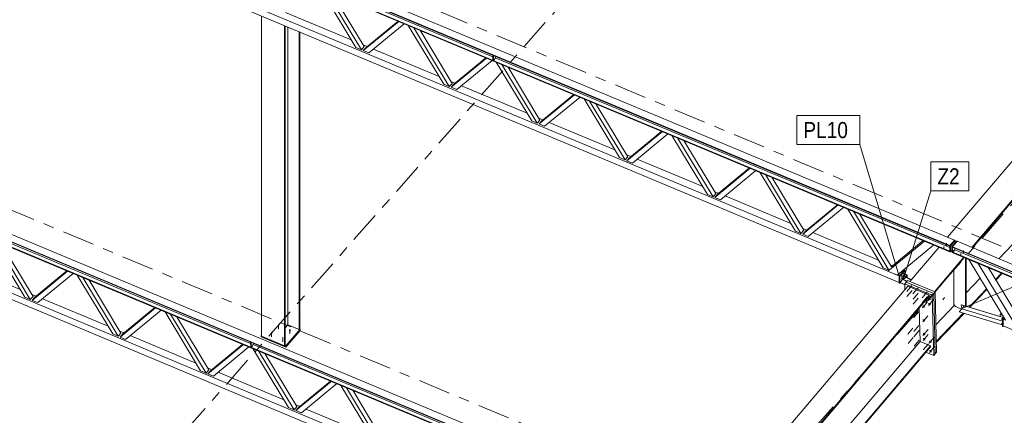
# Model space of a CAD drawing. Header units: millimetres. Extents: x -698 to 216, y -34 to 576.
# Tile 42 of 88: x -268 to -177, y 234 to 271. Entities that reach past the tile are written whole.
import ezdxf

# ---------------------------------------------------------------- set-up
doc = ezdxf.new("R2010")
doc.units = ezdxf.units.MM
for name, pattern in [('XKITLINE00', [0]), ('XKITLINE02', [4, 2, -2]), ('XKITLINE03', [6, 3, -1, 1, -1])]:
    doc.linetypes.add(name, pattern=pattern)
for name, color, linetype, lineweight in [('Element', 2, 'Continuous', 0), ('Spoina', 1, 'Continuous', 0), ('Znak elementu', 2, 'Continuous', 0), ('Śruba', 3, 'Continuous', 0)]:
    doc.layers.add(name, color=color, linetype=linetype, lineweight=lineweight)
doc.styles.add('ARIAL', font='ARIAL.TTF')

msp = doc.modelspace()

# ---------------------------------------------------------------- hatches: boundary and pattern name
at = {"layer": 'Śruba'}
for points in [[(-182.176, 249.864), (-182.187, 249.866), (-182.198, 249.87), (-182.207, 249.875), (-182.214, 249.881), (-182.22, 249.888), (-182.223, 249.895), (-182.224, 249.904), (-182.223, 249.912), (-182.22, 249.919), (-182.215, 249.927), (-182.208, 249.933), (-182.199, 249.938), (-182.189, 249.942), (-182.178, 249.945), (-182.167, 249.946), (-182.156, 249.946), (-182.145, 249.943), (-182.134, 249.94), (-182.125, 249.935), (-182.118, 249.929), (-182.113, 249.922), (-182.109, 249.914), (-182.108, 249.906), (-182.109, 249.898), (-182.112, 249.89), (-182.117, 249.883), (-182.124, 249.877), (-182.133, 249.871), (-182.143, 249.867), (-182.154, 249.865), (-182.165, 249.864)], [(-180.609, 249.209), (-180.62, 249.212), (-180.63, 249.215), (-180.639, 249.22), (-180.647, 249.226), (-180.652, 249.233), (-180.656, 249.241), (-180.657, 249.249), (-180.656, 249.257), (-180.653, 249.265), (-180.648, 249.272), (-180.641, 249.278), (-180.632, 249.284), (-180.622, 249.288), (-180.611, 249.29), (-180.6, 249.291), (-180.588, 249.291), (-180.577, 249.289), (-180.567, 249.285), (-180.558, 249.28), (-180.551, 249.274), (-180.545, 249.267), (-180.542, 249.26), (-180.54, 249.252), (-180.541, 249.243), (-180.544, 249.236), (-180.55, 249.228), (-180.557, 249.222), (-180.566, 249.217), (-180.576, 249.213), (-180.586, 249.21), (-180.598, 249.209)], [(-185.812, 246.998), (-185.805, 246.989), (-185.8, 246.98), (-185.796, 246.97), (-185.794, 246.962), (-185.794, 246.953), (-185.796, 246.946), (-185.8, 246.94), (-185.806, 246.935), (-185.813, 246.933), (-185.821, 246.931), (-185.83, 246.932), (-185.839, 246.935), (-185.849, 246.939), (-185.859, 246.944), (-185.868, 246.951), (-185.876, 246.959), (-185.883, 246.968), (-185.888, 246.977), (-185.892, 246.987), (-185.894, 246.996), (-185.893, 247.004), (-185.891, 247.011), (-185.888, 247.017), (-185.882, 247.022), (-185.875, 247.025), (-185.867, 247.026), (-185.858, 247.025), (-185.848, 247.023), (-185.839, 247.018), (-185.829, 247.013), (-185.82, 247.006)], [(-184.01, 244.404), (-184.001, 244.395), (-183.992, 244.385), (-183.985, 244.375), (-183.978, 244.365), (-183.972, 244.354), (-183.967, 244.344), (-183.963, 244.334), (-183.96, 244.324), (-183.958, 244.314), (-183.957, 244.304), (-183.958, 244.295), (-183.959, 244.287), (-183.961, 244.279), (-183.965, 244.272), (-183.97, 244.265), (-183.975, 244.26), (-183.982, 244.255), (-183.989, 244.251), (-183.997, 244.249), (-184.006, 244.247), (-184.015, 244.246), (-184.025, 244.246), (-184.036, 244.248), (-184.047, 244.25), (-184.058, 244.253), (-184.069, 244.257), (-184.08, 244.263), (-184.091, 244.268), (-184.102, 244.275), (-184.113, 244.283), (-184.123, 244.291), (-184.133, 244.3), (-184.142, 244.309), (-184.15, 244.319), (-184.158, 244.329), (-184.165, 244.339), (-184.171, 244.349), (-184.176, 244.359), (-184.18, 244.37), (-184.183, 244.38), (-184.184, 244.39), (-184.185, 244.399), (-184.185, 244.408), (-184.183, 244.417), (-184.181, 244.424), (-184.177, 244.432), (-184.173, 244.438), (-184.167, 244.444), (-184.161, 244.448), (-184.153, 244.452), (-184.145, 244.455), (-184.137, 244.456), (-184.127, 244.457), (-184.117, 244.457), (-184.107, 244.456), (-184.096, 244.453), (-184.085, 244.45), (-184.074, 244.446), (-184.062, 244.441), (-184.051, 244.435), (-184.04, 244.428), (-184.03, 244.421), (-184.02, 244.413)], [(-183.462, 245.108), (-183.452, 245.099), (-183.444, 245.089), (-183.436, 245.079), (-183.429, 245.069), (-183.423, 245.058), (-183.418, 245.048), (-183.415, 245.038), (-183.412, 245.028), (-183.41, 245.018), (-183.409, 245.008), (-183.409, 244.999), (-183.411, 244.991), (-183.413, 244.983), (-183.417, 244.976), (-183.421, 244.97), (-183.427, 244.964), (-183.433, 244.959), (-183.441, 244.956), (-183.449, 244.953), (-183.458, 244.951), (-183.467, 244.95), (-183.477, 244.951), (-183.488, 244.952), (-183.498, 244.954), (-183.509, 244.957), (-183.52, 244.961), (-183.532, 244.967), (-183.543, 244.973), (-183.554, 244.979), (-183.564, 244.987), (-183.575, 244.995), (-183.584, 245.004), (-183.593, 245.013), (-183.602, 245.023), (-183.609, 245.033), (-183.616, 245.043), (-183.622, 245.053), (-183.627, 245.064), (-183.631, 245.074), (-183.634, 245.084), (-183.636, 245.094), (-183.637, 245.103), (-183.637, 245.112), (-183.635, 245.121), (-183.633, 245.129), (-183.629, 245.136), (-183.625, 245.142), (-183.619, 245.148), (-183.613, 245.152), (-183.605, 245.156), (-183.597, 245.159), (-183.588, 245.161), (-183.579, 245.161), (-183.569, 245.161), (-183.558, 245.16), (-183.547, 245.158), (-183.536, 245.154), (-183.525, 245.15), (-183.514, 245.145), (-183.503, 245.139), (-183.492, 245.132), (-183.481, 245.125), (-183.471, 245.117)], [(-183.451, 244.637), (-183.442, 244.628), (-183.433, 244.618), (-183.425, 244.608), (-183.419, 244.598), (-183.413, 244.587), (-183.408, 244.577), (-183.404, 244.567), (-183.401, 244.557), (-183.399, 244.547), (-183.398, 244.537), (-183.398, 244.528), (-183.4, 244.52), (-183.402, 244.512), (-183.406, 244.505), (-183.41, 244.498), (-183.416, 244.493), (-183.422, 244.488), (-183.43, 244.484), (-183.438, 244.482), (-183.447, 244.48), (-183.456, 244.479), (-183.466, 244.479), (-183.477, 244.481), (-183.487, 244.483), (-183.499, 244.486), (-183.51, 244.49), (-183.521, 244.496), (-183.532, 244.501), (-183.543, 244.508), (-183.553, 244.516), (-183.564, 244.524), (-183.573, 244.533), (-183.583, 244.542), (-183.591, 244.552), (-183.599, 244.562), (-183.606, 244.572), (-183.611, 244.582), (-183.616, 244.592), (-183.62, 244.603), (-183.623, 244.613), (-183.625, 244.623), (-183.626, 244.632), (-183.626, 244.641), (-183.624, 244.65), (-183.622, 244.657), (-183.618, 244.665), (-183.614, 244.671), (-183.608, 244.677), (-183.602, 244.681), (-183.594, 244.685), (-183.586, 244.688), (-183.577, 244.689), (-183.568, 244.69), (-183.558, 244.69), (-183.547, 244.689), (-183.537, 244.686), (-183.526, 244.683), (-183.514, 244.679), (-183.503, 244.674), (-183.492, 244.668), (-183.481, 244.661), (-183.471, 244.654), (-183.46, 244.646)], [(-180.341, 244.295), (-180.334, 244.287), (-180.329, 244.277), (-180.325, 244.268), (-180.324, 244.259), (-180.324, 244.251), (-180.326, 244.244), (-180.33, 244.238), (-180.335, 244.233), (-180.342, 244.23), (-180.35, 244.229), (-180.359, 244.23), (-180.369, 244.232), (-180.379, 244.236), (-180.388, 244.242), (-180.397, 244.249), (-180.405, 244.257), (-180.412, 244.266), (-180.417, 244.275), (-180.421, 244.284), (-180.423, 244.293), (-180.423, 244.302), (-180.421, 244.309), (-180.417, 244.315), (-180.412, 244.319), (-180.405, 244.322), (-180.396, 244.323), (-180.387, 244.323), (-180.378, 244.32), (-180.368, 244.316), (-180.358, 244.31), (-180.349, 244.303)], [(-183.98, 243.12), (-183.971, 243.111), (-183.963, 243.101), (-183.955, 243.091), (-183.948, 243.081), (-183.942, 243.071), (-183.937, 243.06), (-183.933, 243.05), (-183.93, 243.04), (-183.929, 243.03), (-183.928, 243.021), (-183.928, 243.012), (-183.929, 243.003), (-183.932, 242.995), (-183.935, 242.988), (-183.94, 242.982), (-183.946, 242.976), (-183.952, 242.972), (-183.959, 242.968), (-183.968, 242.965), (-183.976, 242.963), (-183.986, 242.962), (-183.996, 242.963), (-184.006, 242.964), (-184.017, 242.966), (-184.028, 242.97), (-184.039, 242.974), (-184.051, 242.979), (-184.062, 242.985), (-184.073, 242.992), (-184.083, 242.999), (-184.093, 243.007), (-184.103, 243.016), (-184.112, 243.025), (-184.121, 243.035), (-184.128, 243.045), (-184.135, 243.055), (-184.141, 243.065), (-184.146, 243.076), (-184.15, 243.086), (-184.153, 243.096), (-184.155, 243.106), (-184.156, 243.115), (-184.155, 243.124), (-184.154, 243.133), (-184.151, 243.141), (-184.148, 243.148), (-184.143, 243.154), (-184.138, 243.16), (-184.131, 243.165), (-184.124, 243.168), (-184.116, 243.171), (-184.107, 243.173), (-184.098, 243.174), (-184.088, 243.173), (-184.077, 243.172), (-184.066, 243.17), (-184.055, 243.167), (-184.044, 243.162), (-184.033, 243.157), (-184.022, 243.151), (-184.011, 243.145), (-184, 243.137), (-183.99, 243.129)], [(-176.723, 243.201), (-176.716, 243.192), (-176.711, 243.183), (-176.707, 243.174), (-176.705, 243.165), (-176.705, 243.157), (-176.707, 243.15), (-176.711, 243.144), (-176.717, 243.139), (-176.724, 243.136), (-176.732, 243.135), (-176.741, 243.136), (-176.751, 243.138), (-176.76, 243.142), (-176.77, 243.148), (-176.779, 243.155), (-176.787, 243.163), (-176.794, 243.172), (-176.799, 243.181), (-176.803, 243.19), (-176.805, 243.199), (-176.805, 243.207), (-176.803, 243.215), (-176.799, 243.221), (-176.793, 243.225), (-176.786, 243.228), (-176.778, 243.229), (-176.769, 243.229), (-176.759, 243.226), (-176.75, 243.222), (-176.74, 243.216), (-176.731, 243.209)], [(-243.206, 242.024), (-243.214, 242.025), (-243.223, 242.026), (-243.232, 242.028), (-243.24, 242.031), (-243.248, 242.034), (-243.255, 242.038), (-243.261, 242.042), (-243.267, 242.046), (-243.273, 242.051), (-243.277, 242.057), (-243.281, 242.062), (-243.284, 242.068), (-243.287, 242.074), (-243.288, 242.08), (-243.288, 242.086), (-243.288, 242.093), (-243.287, 242.099), (-243.284, 242.105), (-243.281, 242.111), (-243.277, 242.116), (-243.273, 242.122), (-243.267, 242.127), (-243.261, 242.131), (-243.255, 242.135), (-243.248, 242.139), (-243.24, 242.142), (-243.232, 242.145), (-243.223, 242.147), (-243.214, 242.148), (-243.206, 242.149), (-243.197, 242.15), (-243.188, 242.149), (-243.179, 242.148), (-243.17, 242.147), (-243.162, 242.145), (-243.153, 242.142), (-243.146, 242.139), (-243.138, 242.135), (-243.132, 242.131), (-243.126, 242.127), (-243.12, 242.122), (-243.116, 242.116), (-243.112, 242.111), (-243.109, 242.105), (-243.107, 242.099), (-243.105, 242.093), (-243.105, 242.086), (-243.105, 242.08), (-243.107, 242.074), (-243.109, 242.068), (-243.112, 242.062), (-243.116, 242.057), (-243.12, 242.051), (-243.126, 242.046), (-243.132, 242.042), (-243.138, 242.038), (-243.146, 242.034), (-243.153, 242.031), (-243.162, 242.028), (-243.17, 242.026), (-243.179, 242.025), (-243.188, 242.024), (-243.197, 242.023)], [(-183.951, 241.836), (-183.942, 241.827), (-183.933, 241.817), (-183.926, 241.808), (-183.919, 241.797), (-183.913, 241.787), (-183.908, 241.777), (-183.904, 241.766), (-183.901, 241.756), (-183.899, 241.746), (-183.898, 241.737), (-183.899, 241.728), (-183.9, 241.719), (-183.902, 241.712), (-183.906, 241.704), (-183.911, 241.698), (-183.916, 241.693), (-183.923, 241.688), (-183.93, 241.684), (-183.938, 241.681), (-183.947, 241.68), (-183.956, 241.679), (-183.966, 241.679), (-183.977, 241.68), (-183.988, 241.683), (-183.999, 241.686), (-184.01, 241.69), (-184.021, 241.695), (-184.032, 241.701), (-184.043, 241.708), (-184.054, 241.715), (-184.064, 241.724), (-184.074, 241.732), (-184.083, 241.742), (-184.091, 241.751), (-184.099, 241.761), (-184.106, 241.771), (-184.112, 241.782), (-184.117, 241.792), (-184.121, 241.802), (-184.124, 241.812), (-184.125, 241.822), (-184.126, 241.832), (-184.126, 241.841), (-184.125, 241.849), (-184.122, 241.857), (-184.118, 241.864), (-184.114, 241.871), (-184.108, 241.876), (-184.102, 241.881), (-184.095, 241.885), (-184.086, 241.887), (-184.078, 241.889), (-184.068, 241.89), (-184.058, 241.89), (-184.048, 241.888), (-184.037, 241.886), (-184.026, 241.883), (-184.015, 241.879), (-184.003, 241.874), (-183.992, 241.868), (-183.981, 241.861), (-183.971, 241.853), (-183.961, 241.845)], [(-183.94, 241.365), (-183.931, 241.356), (-183.923, 241.346), (-183.915, 241.336), (-183.908, 241.326), (-183.902, 241.316), (-183.897, 241.306), (-183.893, 241.295), (-183.89, 241.285), (-183.888, 241.275), (-183.887, 241.266), (-183.888, 241.257), (-183.889, 241.248), (-183.892, 241.241), (-183.895, 241.233), (-183.9, 241.227), (-183.905, 241.221), (-183.912, 241.217), (-183.919, 241.213), (-183.927, 241.21), (-183.936, 241.209), (-183.946, 241.208), (-183.956, 241.208), (-183.966, 241.209), (-183.977, 241.212), (-183.988, 241.215), (-183.999, 241.219), (-184.01, 241.224), (-184.021, 241.23), (-184.032, 241.237), (-184.043, 241.244), (-184.053, 241.252), (-184.063, 241.261), (-184.072, 241.27), (-184.08, 241.28), (-184.088, 241.29), (-184.095, 241.3), (-184.101, 241.311), (-184.106, 241.321), (-184.11, 241.331), (-184.113, 241.341), (-184.115, 241.351), (-184.115, 241.361), (-184.115, 241.37), (-184.114, 241.378), (-184.111, 241.386), (-184.108, 241.393), (-184.103, 241.4), (-184.098, 241.405), (-184.091, 241.41), (-184.084, 241.413), (-184.076, 241.416), (-184.067, 241.418), (-184.057, 241.419), (-184.047, 241.419), (-184.037, 241.417), (-184.026, 241.415), (-184.015, 241.412), (-184.004, 241.408), (-183.993, 241.402), (-183.982, 241.397), (-183.971, 241.39), (-183.96, 241.382), (-183.95, 241.374)], [(-183.37, 241.127), (-183.361, 241.118), (-183.353, 241.108), (-183.345, 241.098), (-183.338, 241.088), (-183.332, 241.078), (-183.327, 241.067), (-183.323, 241.057), (-183.32, 241.047), (-183.318, 241.037), (-183.317, 241.028), (-183.318, 241.019), (-183.319, 241.01), (-183.322, 241.002), (-183.325, 240.995), (-183.33, 240.989), (-183.335, 240.983), (-183.342, 240.979), (-183.349, 240.975), (-183.357, 240.972), (-183.366, 240.97), (-183.376, 240.97), (-183.386, 240.97), (-183.396, 240.971), (-183.407, 240.973), (-183.418, 240.977), (-183.429, 240.981), (-183.44, 240.986), (-183.451, 240.992), (-183.462, 240.999), (-183.473, 241.006), (-183.483, 241.014), (-183.493, 241.023), (-183.502, 241.032), (-183.51, 241.042), (-183.518, 241.052), (-183.525, 241.062), (-183.531, 241.073), (-183.536, 241.083), (-183.54, 241.093), (-183.543, 241.103), (-183.545, 241.113), (-183.545, 241.123), (-183.545, 241.132), (-183.544, 241.14), (-183.541, 241.148), (-183.538, 241.155), (-183.533, 241.161), (-183.528, 241.167), (-183.521, 241.172), (-183.514, 241.175), (-183.506, 241.178), (-183.497, 241.18), (-183.487, 241.181), (-183.477, 241.18), (-183.467, 241.179), (-183.456, 241.177), (-183.445, 241.174), (-183.434, 241.17), (-183.423, 241.164), (-183.412, 241.158), (-183.401, 241.152), (-183.39, 241.144), (-183.38, 241.136)], [(-183.35, 240.244), (-183.341, 240.235), (-183.332, 240.225), (-183.325, 240.215), (-183.318, 240.205), (-183.312, 240.195), (-183.307, 240.184), (-183.303, 240.174), (-183.3, 240.164), (-183.298, 240.154), (-183.297, 240.145), (-183.298, 240.135), (-183.299, 240.127), (-183.301, 240.119), (-183.305, 240.112), (-183.31, 240.106), (-183.315, 240.1), (-183.322, 240.095), (-183.329, 240.092), (-183.337, 240.089), (-183.346, 240.087), (-183.355, 240.086), (-183.365, 240.087), (-183.376, 240.088), (-183.387, 240.09), (-183.398, 240.093), (-183.409, 240.098), (-183.42, 240.103), (-183.431, 240.109), (-183.442, 240.115), (-183.453, 240.123), (-183.463, 240.131), (-183.473, 240.14), (-183.482, 240.149), (-183.49, 240.159), (-183.498, 240.169), (-183.505, 240.179), (-183.511, 240.189), (-183.516, 240.2), (-183.52, 240.21), (-183.523, 240.22), (-183.524, 240.23), (-183.525, 240.239), (-183.525, 240.248), (-183.523, 240.257), (-183.521, 240.265), (-183.517, 240.272), (-183.513, 240.278), (-183.507, 240.284), (-183.501, 240.288), (-183.493, 240.292), (-183.485, 240.295), (-183.477, 240.297), (-183.467, 240.297), (-183.457, 240.297), (-183.447, 240.296), (-183.436, 240.294), (-183.425, 240.29), (-183.414, 240.286), (-183.402, 240.281), (-183.391, 240.275), (-183.38, 240.268), (-183.37, 240.261), (-183.36, 240.253)]]:
    msp.add_hatch(color=256, dxfattribs=at).paths.add_polyline_path(points, flags=17)

# ---------------------------------------------------------------- linework, layer by layer
at = {"layer": 'Element', "linetype": 'XKITLINE00', "lineweight": 0}
for p, q in [((-266.42, 286.149), (-181.186, 250.546)), ((-181.618, 250.037), (-266.852, 285.64)), ((-181.617, 249.99), (-266.851, 285.593)), ((-181.606, 249.519), (-266.84, 285.122)), ((-181.605, 249.472), (-266.839, 285.075)), ((-266.635, 285.364), (-224.257, 267.662)), ((-261.101, 278.441), (-187.398, 247.655)), ((-262.131, 278.267), (-186.335, 246.606)), ((-181.833, 250.817), (-160.179, 276.331)), ((-179.554, 249.865), (-157.635, 275.69)), ((-179.493, 249.839), (-157.575, 275.665)), ((-237.043, 268.526), (-240.352, 274.011)), ((-236.525, 268.31), (-239.834, 273.795)), ((-239.25, 273.551), (-236.266, 268.604)), ((-245.837, 241.579), (-245.837, 271.461)), ((-243.604, 271.803), (-237.476, 269.244)), ((-243.7, 240.686), (-243.7, 270.568)), ((-243.629, 240.767), (-243.629, 270.538)), ((-243.379, 242.656), (-243.379, 270.434)), ((-236.353, 268.238), (-233.044, 270.958)), ((-236.094, 268.532), (-233.109, 270.986)), ((-232.526, 270.742), (-235.835, 268.021)), ((-228.841, 265.1), (-232.15, 270.585)), ((-228.323, 264.883), (-231.632, 270.369)), ((-242.345, 242.224), (-242.345, 270.002)), ((-242.273, 242.305), (-242.273, 269.972)), ((-231.048, 270.125), (-228.063, 265.178)), ((-236.525, 268.31), (-237.043, 268.526)), ((-236.266, 268.604), (-236.525, 268.31)), ((-236.374, 268.783), (-235.985, 268.621)), ((-236.353, 268.238), (-236.094, 268.532)), ((-235.402, 268.377), (-229.274, 265.817)), ((-235.835, 268.021), (-236.353, 268.238)), ((-228.151, 264.812), (-224.841, 267.532)), ((-227.891, 265.106), (-224.907, 267.559)), ((-224.249, 267.338), (-224.26, 267.802)), ((-224.203, 267.779), (-224.192, 267.314)), ((-224.192, 267.314), (-224.076, 267.452)), ((-224.076, 267.452), (-223.992, 267.671)), ((-224.031, 267.568), (-181.613, 249.85)), ((-223.992, 267.671), (-223.993, 267.691)), ((-177.044, 248.816), (-158.556, 268.193)), ((-224.323, 267.316), (-227.633, 264.595)), ((-224.249, 267.338), (-224.192, 267.314)), ((-220.638, 261.674), (-223.948, 267.159)), ((-220.12, 261.457), (-223.43, 266.942)), ((-222.845, 266.698), (-219.861, 261.752)), ((-228.323, 264.883), (-228.841, 265.1)), ((-228.063, 265.178), (-228.323, 264.883)), ((-228.172, 265.357), (-227.783, 265.195)), ((-228.151, 264.812), (-227.891, 265.106)), ((-227.633, 264.595), (-228.151, 264.812)), ((-227.2, 264.951), (-221.071, 262.391)), ((-219.948, 261.385), (-216.639, 264.106)), ((-219.689, 261.68), (-216.704, 264.133)), ((-216.121, 263.89), (-219.43, 261.169)), ((-212.436, 258.248), (-215.745, 263.733)), ((-211.918, 258.031), (-215.227, 263.516)), ((-214.643, 263.272), (-211.659, 258.325)), ((-219.969, 261.931), (-219.581, 261.769)), ((-220.12, 261.457), (-220.638, 261.674)), ((-219.861, 261.752), (-220.12, 261.457)), ((-219.948, 261.385), (-219.689, 261.68)), ((-219.43, 261.169), (-219.948, 261.385)), ((-218.997, 261.525), (-212.869, 258.965)), ((-211.746, 257.959), (-208.437, 260.68)), ((-211.487, 258.254), (-208.502, 260.707)), ((-207.919, 260.464), (-211.228, 257.743)), ((-204.234, 254.821), (-207.543, 260.306)), ((-203.716, 254.605), (-207.025, 260.09)), ((-289.117, 259.417), (-203.882, 223.814)), ((-206.441, 259.846), (-203.456, 254.899)), ((-204.314, 223.305), (-289.549, 258.908)), ((-204.313, 223.258), (-289.548, 258.861)), ((-204.302, 222.787), (-289.537, 258.39)), ((-204.301, 222.74), (-289.536, 258.343)), ((-289.331, 258.632), (-246.868, 240.895)), ((-211.918, 258.031), (-212.436, 258.248)), ((-211.659, 258.325), (-211.918, 258.031)), ((-211.767, 258.505), (-211.378, 258.343)), ((-211.746, 257.959), (-211.487, 258.254)), ((-211.228, 257.743), (-211.746, 257.959)), ((-210.795, 258.099), (-204.667, 255.539)), ((-203.284, 254.827), (-200.3, 257.281)), ((-203.544, 254.533), (-200.235, 257.254)), ((-199.717, 257.037), (-203.026, 254.317)), ((-196.031, 251.395), (-199.341, 256.88)), ((-195.513, 251.179), (-198.823, 256.664)), ((-198.239, 256.42), (-195.254, 251.473)), ((-203.716, 254.605), (-204.234, 254.821)), ((-203.456, 254.899), (-203.716, 254.605)), ((-203.565, 255.079), (-203.176, 254.916)), ((-203.544, 254.533), (-203.284, 254.827)), ((-203.026, 254.317), (-203.544, 254.533)), ((-202.593, 254.673), (-196.464, 252.113)), ((-195.341, 251.107), (-192.032, 253.828)), ((-195.082, 251.401), (-192.098, 253.855)), ((-191.514, 253.611), (-194.823, 250.891)), ((-187.829, 247.969), (-191.138, 253.454)), ((-187.311, 247.753), (-190.62, 253.238)), ((-187.052, 248.047), (-190.036, 252.994)), ((-284.828, 251.535), (-209.031, 219.874)), ((-283.798, 251.709), (-210.094, 220.923)), ((-195.513, 251.179), (-196.031, 251.395)), ((-195.254, 251.473), (-195.513, 251.179)), ((-195.362, 251.653), (-194.974, 251.49)), ((-195.341, 251.107), (-195.082, 251.401)), ((-194.823, 250.891), (-195.341, 251.107)), ((-194.39, 251.247), (-188.262, 248.687)), ((-267.942, 245.22), (-271.251, 250.705)), ((-267.424, 245.004), (-270.733, 250.489)), ((-270.149, 250.245), (-267.164, 245.298)), ((-183.981, 250.464), (-187.398, 247.655)), ((-186.966, 248.145), (-184.09, 250.51)), ((-183.118, 250.104), (-186.535, 247.294)), ((-183.981, 250.465), (-183.981, 250.464)), ((-183.981, 250.464), (-183.118, 250.104)), ((-183.118, 250.104), (-183.118, 250.104)), ((-181.186, 250.546), (-181.618, 250.037)), ((-181.618, 250.037), (-181.617, 249.99)), ((-181.617, 250.019), (-181.185, 250.529)), ((-181.605, 249.49), (-181.617, 250.019)), ((-181.56, 249.996), (-181.617, 250.019)), ((-181.128, 250.505), (-181.56, 249.996)), ((-181.548, 249.466), (-181.56, 249.996)), ((-181.418, 249.936), (-180.986, 250.445)), ((-181.406, 249.406), (-181.418, 249.936)), ((-181.418, 249.936), (-181.361, 249.912)), ((-181.361, 249.93), (-180.929, 250.439)), ((-96.126, 214.327), (-181.361, 249.93)), ((-181.361, 249.93), (-181.36, 249.883)), ((-181.185, 250.529), (-181.186, 250.546)), ((-181.185, 250.529), (-181.128, 250.505)), ((-181.123, 250.283), (-181.128, 250.505)), ((-180.986, 250.445), (-180.94, 250.426)), ((-180.929, 250.439), (-95.694, 214.836)), ((-185.334, 246.693), (-182.616, 249.895)), ((-181.605, 249.472), (-181.606, 249.519)), ((-181.548, 249.466), (-181.605, 249.49)), ((-181.594, 249.485), (-181.605, 249.472)), ((-181.411, 249.628), (-181.548, 249.466)), ((-181.406, 249.406), (-181.349, 249.382)), ((-181.349, 249.382), (-181.361, 249.912)), ((-96.125, 214.28), (-181.36, 249.883)), ((-181.144, 249.654), (-181.349, 249.412)), ((-96.114, 213.809), (-181.349, 249.412)), ((-181.349, 249.412), (-181.348, 249.365)), ((-96.113, 213.762), (-181.348, 249.365)), ((-181.147, 249.794), (-181.144, 249.654)), ((-181.144, 249.654), (-138.766, 231.952)), ((-274.503, 248.498), (-268.375, 245.938)), ((-187.16, 248.226), (-186.966, 248.145)), ((-187.052, 248.048), (-186.966, 248.145)), ((-183.054, 245.74), (-180.336, 248.942)), ((-182.993, 245.715), (-180.276, 248.917)), ((-180.144, 244.409), (-180.144, 248.862)), ((-180.092, 244.393), (-180.092, 248.84)), ((-179.835, 248.733), (-179.836, 248.731)), ((-179.836, 248.731), (-178.973, 248.371)), ((-179.836, 248.731), (-176.418, 243.068)), ((-178.973, 248.371), (-178.972, 248.372)), ((-178.973, 248.371), (-175.555, 242.708)), ((-267.252, 244.932), (-263.942, 247.653)), ((-266.992, 245.226), (-264.008, 247.68)), ((-263.424, 247.436), (-266.734, 244.716)), ((-259.739, 241.794), (-263.048, 247.279)), ((-187.312, 247.753), (-187.829, 247.969)), ((-187.398, 247.655), (-187.312, 247.753)), ((-186.535, 247.294), (-187.398, 247.655)), ((-187.332, 247.627), (-186.333, 247.21)), ((-185.859, 247.747), (-186.335, 247.207)), ((-186.335, 246.542), (-186.335, 247.207)), ((-186.335, 247.207), (-186.292, 247.19)), ((-185.816, 247.729), (-186.292, 247.19)), ((-186.292, 247.19), (-186.292, 246.525)), ((-186.028, 247.489), (-186.08, 247.43)), ((-186.08, 246.824), (-186.08, 247.43)), ((-186.08, 247.43), (-185.653, 247.251)), ((-185.601, 247.31), (-186.028, 247.489)), ((-185.956, 247.221), (-186.011, 246.903)), ((-185.994, 247.739), (-185.9, 247.7)), ((-185.943, 247.236), (-185.956, 247.221)), ((-185.956, 247.221), (-185.219, 246.828)), ((-185.943, 247.236), (-185.206, 246.843)), ((-185.816, 247.729), (-185.859, 247.747)), ((-185.816, 247.4), (-185.816, 247.729)), ((-185.601, 247.31), (-185.653, 247.251)), ((-185.653, 247.251), (-185.653, 247.081)), ((-185.601, 247.054), (-185.601, 247.31)), ((-181.241, 247.78), (-181.241, 244.542)), ((-175.123, 243.198), (-178, 247.966)), ((-177.944, 247.873), (-177.897, 247.923)), ((-177.35, 246.888), (-176.799, 247.465)), ((-177.314, 246.829), (-176.733, 247.437)), ((-259.221, 241.578), (-262.531, 247.063)), ((-261.946, 246.819), (-258.962, 241.872)), ((-204.387, 224.026), (-185.526, 246.254)), ((-186.292, 246.525), (-186.335, 246.542)), ((-186.292, 246.525), (-186.233, 246.592)), ((-186.257, 246.623), (-186.26, 246.607)), ((-186.26, 246.607), (-185.811, 246.367)), ((-186.011, 246.903), (-186.257, 246.623)), ((-186.257, 246.623), (-185.811, 246.386)), ((-186.011, 246.903), (-185.627, 246.698)), ((-185.684, 246.632), (-185.813, 246.479)), ((-185.813, 246.479), (-183.249, 245.408)), ((-185.813, 246.479), (-185.801, 245.93)), ((-185.684, 246.632), (-185.554, 246.785)), ((-185.684, 246.632), (-183.119, 245.561)), ((-185.684, 246.632), (-183.119, 245.561)), ((-185.554, 246.785), (-182.989, 245.713)), ((-185.526, 246.254), (-183.531, 245.42)), ((-180.092, 245.622), (-178.786, 246.991)), ((-267.273, 245.477), (-266.884, 245.315)), ((-202.393, 223.192), (-183.531, 245.42)), ((-183.529, 245.326), (-183.531, 245.42)), ((-183.249, 245.408), (-183.119, 245.561)), ((-183.119, 239.778), (-183.249, 245.408)), ((-183.119, 245.561), (-182.989, 245.713)), ((-182.99, 239.931), (-183.119, 245.561)), ((-183.119, 245.561), (-182.99, 239.931)), ((-182.989, 245.713), (-182.86, 240.084)), ((-179.811, 244.308), (-178.191, 246.006)), ((-179.74, 244.286), (-178.156, 245.947)), ((-267.424, 245.004), (-267.942, 245.22)), ((-267.164, 245.298), (-267.424, 245.004)), ((-267.252, 244.932), (-266.992, 245.226)), ((-266.734, 244.716), (-267.252, 244.932)), ((-266.301, 245.072), (-260.172, 242.512)), ((-202.332, 223.167), (-183.529, 245.326)), ((-182.919, 242.659), (-181.187, 244.474)), ((-181.241, 244.542), (-181.098, 244.362)), ((-180.53, 244.525), (-180.543, 244.511)), ((-176.643, 243.331), (-180.543, 244.511)), ((-180.543, 244.511), (-180.489, 244.146)), ((-180.53, 244.525), (-176.63, 243.346)), ((-259.049, 241.506), (-255.74, 244.226)), ((-258.79, 241.8), (-255.805, 244.254)), ((-255.222, 244.01), (-258.531, 241.289)), ((-251.537, 238.368), (-254.846, 243.853)), ((-251.019, 238.152), (-254.328, 243.637)), ((-184.399, 241.106), (-184.47, 244.217)), ((-182.883, 241.089), (-180.358, 243.735)), ((-182.881, 240.994), (-180.287, 243.713)), ((-181.098, 244.362), (-180.514, 244.118)), ((-180.489, 244.146), (-180.735, 243.867)), ((-176.834, 242.687), (-180.735, 243.867)), ((-180.735, 243.867), (-180.732, 243.848)), ((-176.831, 242.668), (-180.732, 243.848)), ((-180.489, 244.146), (-176.704, 243.002)), ((-176.92, 243.604), (-176.868, 243.663)), ((-176.681, 243.504), (-176.92, 243.604)), ((-176.92, 243.604), (-176.92, 243.434)), ((-176.868, 243.663), (-176.746, 243.612)), ((-253.744, 243.393), (-250.76, 238.446)), ((-243.629, 242.373), (-243.379, 242.656)), ((-243.379, 242.656), (-242.345, 242.224)), ((-176.834, 242.687), (-176.704, 242.835)), ((-176.831, 242.668), (-176.834, 242.687)), ((-176.704, 242.812), (-176.831, 242.668)), ((-176.704, 243.185), (-176.576, 243.33)), ((-176.704, 242.52), (-176.704, 243.185)), ((-176.704, 243.185), (-176.662, 243.167)), ((-176.662, 243.167), (-176.553, 243.291)), ((-176.662, 243.167), (-176.662, 242.502)), ((-176.63, 243.346), (-176.643, 243.331)), ((-176.633, 243.266), (-176.643, 243.331)), ((-176.542, 243.273), (-176.64, 243.161)), ((-176.64, 243.161), (-176.419, 243.069)), ((-176.64, 243.161), (-176.64, 242.557)), ((-176.62, 243.281), (-176.63, 243.346)), ((-259.221, 241.578), (-259.739, 241.794)), ((-258.962, 241.872), (-259.221, 241.578)), ((-259.07, 242.051), (-258.682, 241.889)), ((-259.049, 241.506), (-258.79, 241.8)), ((-245.874, 241.648), (-245.837, 241.69)), ((-242.237, 242.236), (-243.594, 240.696)), ((-242.237, 242.115), (-243.594, 240.575)), ((-242.345, 242.224), (-242.273, 242.305)), ((-242.308, 242.265), (-242.237, 242.236)), ((-242.237, 242.115), (-242.237, 242.236)), ((-176.662, 242.502), (-176.704, 242.52)), ((-176.662, 242.502), (-176.621, 242.549)), ((-176.64, 242.557), (-100.844, 210.896)), ((-258.531, 241.289), (-259.049, 241.506)), ((-258.098, 241.645), (-251.97, 239.086)), ((-250.847, 238.08), (-247.538, 240.8)), ((-250.588, 238.374), (-247.603, 240.828)), ((-246.861, 240.571), (-246.872, 241.035)), ((-246.815, 241.011), (-246.804, 240.547)), ((-246.687, 240.684), (-246.604, 240.904)), ((-246.643, 240.801), (-204.31, 223.118)), ((-246.604, 240.904), (-246.604, 240.923)), ((-245.874, 241.527), (-245.874, 241.648)), ((-245.874, 241.648), (-245.837, 241.633)), ((-243.594, 240.575), (-245.874, 241.527)), ((-245.837, 241.579), (-243.7, 240.686)), ((-243.7, 240.686), (-243.629, 240.767)), ((-200.332, 222.332), (-184.399, 241.106)), ((-184.399, 241.106), (-183.423, 240.698)), ((-247.02, 240.584), (-250.329, 237.863)), ((-246.861, 240.571), (-246.804, 240.547)), ((-246.804, 240.547), (-246.687, 240.684)), ((-243.335, 234.942), (-246.644, 240.427)), ((-242.817, 234.725), (-246.126, 240.211)), ((-245.542, 239.967), (-242.557, 235.02)), ((-243.665, 240.726), (-243.594, 240.696)), ((-243.594, 240.696), (-243.594, 240.575)), ((-199.356, 221.924), (-183.423, 240.698)), ((-199.295, 221.899), (-183.421, 240.604)), ((-183.859, 240.087), (-183.119, 239.778)), ((-183.423, 240.698), (-183.421, 240.604)), ((-183.119, 239.778), (-182.99, 239.931)), ((-182.99, 239.931), (-182.86, 240.084)), ((-251.019, 238.152), (-251.537, 238.368)), ((-250.76, 238.446), (-251.019, 238.152)), ((-250.868, 238.625), (-250.479, 238.463)), ((-250.847, 238.08), (-250.588, 238.374)), ((-250.329, 237.863), (-250.847, 238.08)), ((-249.896, 238.219), (-243.768, 235.659)), ((-242.645, 234.654), (-239.335, 237.374)), ((-242.385, 234.948), (-239.401, 237.401)), ((-238.818, 237.158), (-242.127, 234.437)), ((-235.132, 231.516), (-238.442, 237.001)), ((-234.614, 231.299), (-237.924, 236.784)), ((-237.339, 236.54), (-234.355, 231.594)), ((-242.817, 234.725), (-243.335, 234.942)), ((-242.557, 235.02), (-242.817, 234.725)), ((-242.666, 235.199), (-242.277, 235.037)), ((-242.645, 234.654), (-242.385, 234.948)), ((-242.127, 234.437), (-242.645, 234.654)), ((-241.694, 234.793), (-235.565, 232.233))]:
    msp.add_line(p, q, dxfattribs=at)
at = {"layer": 'Spoina', "linetype": 'XKITLINE03', "lineweight": 0}
for p, q in [((-344.351, 129.075), (-143.759, 356.622)), ((-301.606, 111.22), (-101.013, 338.767)), ((-257.105, 283.526), (-171.828, 247.905)), ((-292.009, 262.879), (-213.861, 230.236))]:
    msp.add_line(p, q, dxfattribs=at)
at = {"layer": 'Znak elementu', "linetype": 'XKITLINE00', "lineweight": 0}
for p, q in [((-195.884, 262.169), (-190.012, 262.169)), ((-195.884, 259.469), (-195.884, 262.169)), ((-190.012, 259.469), (-190.012, 262.169)), ((-195.884, 259.469), (-190.012, 259.469)), ((-186.389, 247.295), (-190.012, 259.469)), ((-183.376, 257.849), (-179.842, 257.849)), ((-183.376, 255.149), (-183.376, 257.849)), ((-179.842, 255.149), (-179.842, 257.849)), ((-185.964, 246.839), (-183.376, 255.149)), ((-183.376, 255.149), (-179.842, 255.149)), ((-180.488, 244.166), (-171.828, 247.816))]:
    msp.add_line(p, q, dxfattribs=at)
at = {"layer": 'Śruba', "linetype": 'XKITLINE00', "lineweight": 0}
for p, q in [((-182.161, 249.702), (-182.167, 249.967)), ((-180.594, 249.047), (-180.6, 249.312)), ((-185.736, 247.101), (-185.887, 246.93)), ((-183.156, 245.489), (-183.631, 244.929)), ((-183.704, 244.784), (-184.179, 244.224)), ((-183.145, 245.017), (-183.62, 244.457)), ((-180.426, 244.217), (-180.253, 244.413)), ((-183.674, 243.501), (-184.15, 242.941)), ((-176.647, 243.305), (-176.798, 243.133)), ((-243.197, 241.808), (-243.197, 242.244)), ((-183.645, 242.217), (-184.12, 241.657)), ((-183.634, 241.746), (-184.109, 241.186)), ((-183.064, 241.508), (-183.54, 240.948)), ((-183.044, 240.625), (-183.519, 240.065))]:
    msp.add_line(p, q, dxfattribs=at)
at = {"layer": 'Śruba', "linetype": 'XKITLINE02', "lineweight": 0}
for p, q in [((-181.919, 249.987), (-181.925, 250.252)), ((-180.352, 249.332), (-180.358, 249.597)), ((-185.15, 246.322), (-185.626, 245.762)), ((-185.14, 245.851), (-185.615, 245.291)), ((-184.58, 246.084), (-185.056, 245.524)), ((-184.57, 245.613), (-185.045, 245.053)), ((-183.726, 245.727), (-184.201, 245.167)), ((-184.559, 245.142), (-185.034, 244.582)), ((-183.715, 245.255), (-184.19, 244.696)), ((-182.278, 244.99), (-182.105, 245.186)), ((-184.529, 243.858), (-185.005, 243.298)), ((-244.265, 242.255), (-244.265, 242.69)), ((-184.5, 242.574), (-184.975, 242.014)), ((-244.914, 241.519), (-244.914, 241.954)), ((-185.059, 242.341), (-185.534, 241.781)), ((-184.489, 242.103), (-184.964, 241.543)), ((-243.845, 241.073), (-243.845, 241.508)), ((-185.039, 241.458), (-185.514, 240.898)), ((-184.469, 241.22), (-184.944, 240.66)), ((-183.614, 240.863), (-184.089, 240.303))]:
    msp.add_line(p, q, dxfattribs=at)

# ---------------------------------------------------------------- texts
at = {"layer": 'Znak elementu', "style": 'ARIAL', "width": 0.85}
for s, p in [('PL10', (-195.284, 260.069)), ('Z2', (-182.776, 255.749))]:
    msp.add_text(s, height=1.5, dxfattribs=at).set_placement(p)

doc.saveas('drawing.dxf')
